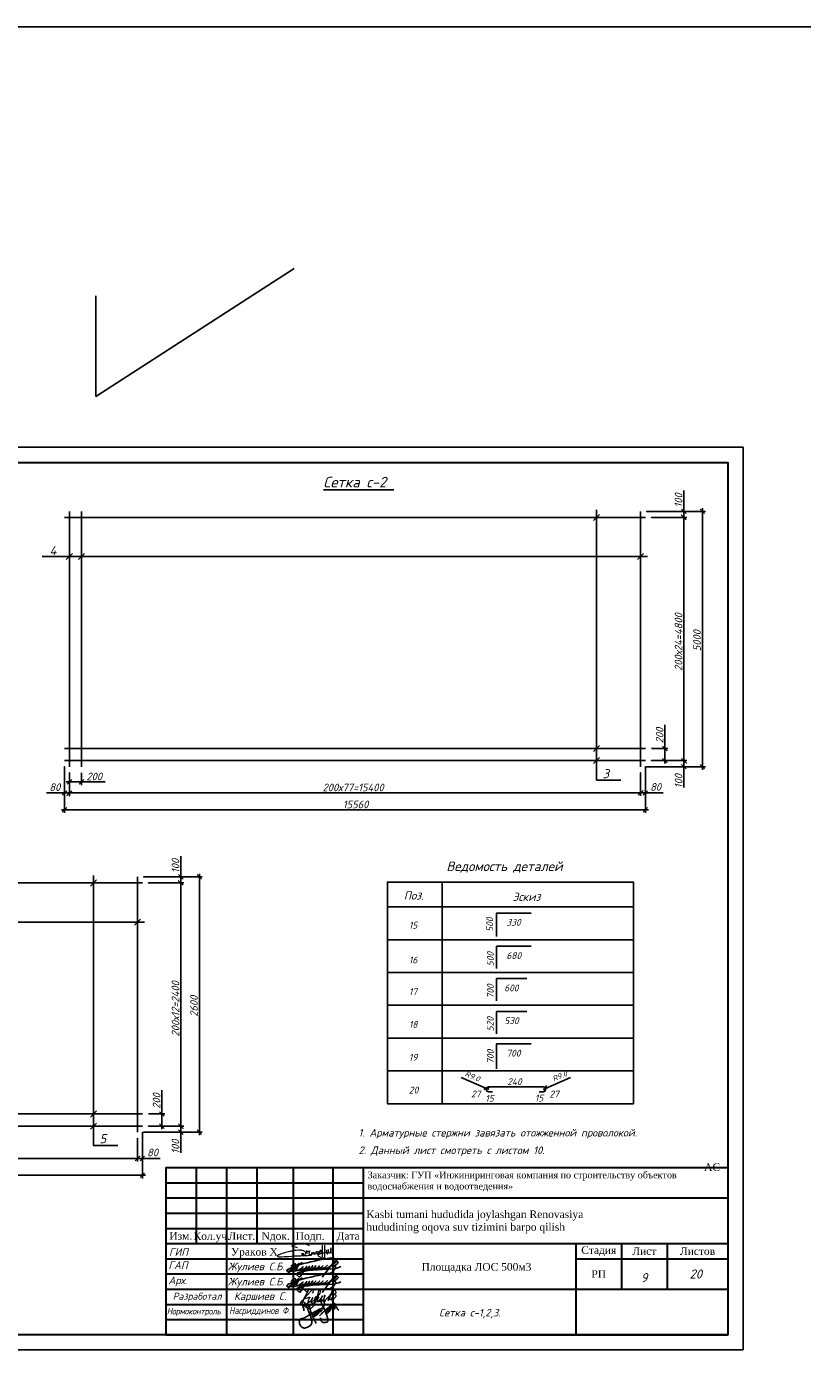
# Model space of a CAD drawing. Extents: x -119078 to 1619993, y 264752 to 340742.
# Tile 110 of 220: x 632964 to 658481, y 296460 to 340742. Entities that reach past the tile are written whole.
import ezdxf
from ezdxf.enums import TextEntityAlignment as Align

# ---------------------------------------------------------------- set-up
doc = ezdxf.new("R2010")
doc.units = 0
doc.header["$MEASUREMENT"] = 0
doc.linetypes.add('CONTI', pattern=[0])
doc.layers.get('0').update_dxf_attribs({"color": 250, "linetype": 'CONTI'})
for name, color, linetype in [('BC-Form$1$SHEET-TEXT', 7, 'Continuous'), ('PDF _Геометрия', 250, 'Continuous'), ('PDF _Текст', 7, 'Continuous'), ('SHTAMP', 250, 'Continuous'), ('Ярлык', 1, 'Continuous')]:
    doc.layers.add(name, color=color, linetype=linetype)
doc.layers.add('Графа', color=7, linetype='Continuous', lineweight=30)
doc.layers.add('НАДПИСИ', color=7, linetype='Continuous', lineweight=13)
doc.layers.add('ПОДПИСИ', color=7, linetype='Continuous', lineweight=25, true_color=0xffffff)
doc.styles.add('ICOCPEUR', font='isocpeui.ttf')
doc.styles.add('ISO', font='times.ttf')
doc.styles.add('ISOCPEUR', font='isocpeui.ttf')
doc.styles.add('PDF ISOCPEUR Italic', font='isocpeui.ttf')
doc.styles.add('style2', font='times.ttf', dxfattribs={"height": 350})
doc.styles.add('ГОСТ 250', font='isocpeui.ttf', dxfattribs={"height": 250})
doc.styles.add('ГОСТ 300', font='isocpeui.ttf', dxfattribs={"height": 250})
doc.styles.add('ГОСТ 350', font='isocpeui.ttf', dxfattribs={"height": 350})

# ---------------------------------------------------------------- blocks, each defined once
blk = doc.blocks.new('подпис')
at = {"layer": 'ПОДПИСИ', "color": 5, "lineweight": 25}
for points in [[(11455381, 532519), (11455520, 532605, 0.17903), (11455562, 532678, 0.263953), (11455546, 532731, 0.190204), (11455439, 532772, 0.042436), (11455181, 532752, 0.013899), (11454174, 532517), (11454115, 532493), (11453882, 532380, 0.221782), (11453847, 532334, 0.270492), (11453872, 532305), (11455179, 532410)], [(11453991, 532491, -0.163413), (11454129, 532576, -0.667806), (11454158, 532540, -0.079434), (11453917, 532276, -0.866542), (11453898, 532297), (11453923, 532319), (11454158, 532478), (11454199, 532507), (11454264, 532591), (11454072, 532309)], [(11454383, 532593, 0.619534), (11454360, 532609), (11454273, 532534, 0.114252), (11454185, 532395, 0.215538), (11454192, 532353, 0.240273), (11454245, 532349, 0.08858), (11454403, 532470), (11454351, 532410), (11454342, 532400, 0.539095), (11454362, 532374, 0.111916), (11454481, 532411), (11454538, 532484), (11454481, 532411), (11454317, 532146, -0.358423), (11454264, 532125), (11454185, 532207, -0.402126), (11454221, 532260, -0.058846), (11454732, 532356), (11455438, 532399, 0.09128), (11455712, 532476)], [(11454538, 532484), (11454488, 532398, 0.645288), (11454510, 532376, 0.12897), (11454636, 532493), (11454594, 532430), (11454582, 532414, 0.693858), (11454605, 532387, 0.10028), (11454701, 532446), (11454746, 532507), (11454701, 532446), (11454684, 532424, 0.631808), (11454708, 532389, 0.142677), (11454805, 532452), (11454848, 532505), (11454805, 532452, 0.201941), (11454797, 532429, 0.536095), (11454830, 532405, 0.097167), (11454944, 532462), (11454981, 532503), (11454944, 532462, 0.197087), (11454932, 532431, 0.488157), (11454970, 532409, 0.093089), (11455064, 532466), (11455099, 532503), (11455064, 532466, 0.226804), (11455048, 532431, 0.355416), (11455073, 532410, 0.127937), (11455201, 532468), (11455246, 532517), (11455201, 532468, 0.196233), (11455177, 532420, 0.529409), (11455206, 532400, 0.061232), (11455381, 532519), (11455512, 532676), (11455381, 532519), (11455075, 532109)], [(11455512, 532676, -0.143099), (11455604, 532656, -0.470936), (11455617, 532604, -0.126724), (11455422, 532482), (11455497, 532497, -0.517832), (11455533, 532462, -0.176475), (11455420, 532289, -0.173079), (11455271, 532233, -0.163306), (11455188, 532261)]]:
    blk.add_lwpolyline(points, format="xyb", dxfattribs=at)
blk.add_lwpolyline([(11454115, 532493), (11454174, 532517)], dxfattribs=at)
blk = doc.blocks.new('A$C6E532752')
at = {"color": 5, "lineweight": 25}
for points in [[(2046, 1804), (2070, 1872), (2101, 1944), (2114, 2003), (2114, 2056), (2099, 2124), (2074, 2222), (2014, 2300), (1903, 2360), (1855, 2376), (1801, 2377), (1790, 2368), (1792, 2336), (1800, 2288), (1808, 2236), (1818, 2191), (1846, 2131), (1865, 2061), (1890, 2014), (1957, 1858), (2009, 1770), (2053, 1685), (2113, 1541), (2153, 1434), (2222, 1250), (2279, 1118), (2326, 993), (2364, 847), (2392, 705), (2399, 624), (2394, 571), (2362, 528), (2328, 505), (2294, 490), (2254, 483), (2188, 477), (2145, 466), (2062, 466), (2017, 466), (1987, 466), (1945, 488), (1913, 509), (1883, 532), (1855, 575), (1823, 639), (1802, 682), (1783, 739), (1781, 758), (1779, 801), (1777, 848)], [(2743, 2429), (2709, 2488), (2682, 2516), (2685, 2488), (2725, 2429), (2737, 2401), (2759, 2329), (2784, 2236), (2802, 2186), (2816, 2124), (2836, 2048), (2868, 1947), (2878, 1890), (2884, 1840), (2893, 1773), (2934, 1685), (2949, 1650), (2957, 1619), (2962, 1588), (2967, 1626), (2967, 1657), (2971, 1688), (2988, 1767), (3019, 1821), (3030, 1831), (3088, 1813), (3106, 1778), (3119, 1748), (3153, 1695), (3166, 1642), (3207, 1585), (3241, 1543), (3278, 1532), (3308, 1535)], [(385, 1433), (380, 1569), (321, 1749), (258, 1944), (210, 2040), (245, 2007), (287, 1975), (353, 1931), (399, 1918), (436, 1916), (474, 1941), (484, 1982), (467, 2067), (448, 2120), (427, 2157), (466, 2093), (506, 2007), (555, 1922), (602, 1823), (711, 1592), (749, 1491), (825, 1291), (868, 1187), (943, 996), (982, 875), (1013, 754), (1033, 630), (1049, 522), (1043, 416), (1007, 308), (929, 226), (815, 136), (704, 81), (535, 13), (402, 1), (314, 18), (227, 71), (137, 159), (35, 347), (12, 492), (8, 661), (75, 751), (214, 814), (217, 817), (216, 775), (183, 707), (202, 722), (286, 778), (362, 823), (424, 853), (563, 928), (732, 1029), (845, 1105), (994, 1192), (1118, 1257), (1274, 1345), (1396, 1407), (1523, 1482), (1750, 1594), (1859, 1632), (1962, 1660), (1991, 1660), (2000, 1660), (1991, 1645), (1977, 1626), (1958, 1608)], [(795, 1930), (766, 1944), (747, 1958), (732, 1969), (756, 1919), (777, 1862), (824, 1731), (861, 1650), (907, 1552), (928, 1465), (971, 1361), (999, 1299), (1019, 1250), (1060, 1148), (1086, 1070), (1110, 993), (1161, 879), (1222, 766), (1252, 693), (1282, 624), (1325, 551), (1377, 469), (1387, 437), (1386, 415), (1369, 406), (1365, 409)], [(1178, 1041), (1184, 1073), (1176, 1087), (1166, 1109), (1171, 1134), (1175, 1159), (1177, 1187), (1170, 1192), (1155, 1194), (1138, 1181), (1125, 1161), (1120, 1142), (1127, 1112), (1138, 1084), (1155, 1052), (1190, 1015), (1234, 985), (1242, 980), (1268, 979), (1299, 1007), (1323, 1038), (1339, 1067), (1360, 1126), (1356, 1168), (1352, 1190), (1349, 1211), (1349, 1234), (1349, 1252), (1349, 1274), (1336, 1239), (1333, 1223), (1331, 1214), (1303, 1209), (1299, 1204), (1292, 1181), (1255, 1176), (1246, 1151), (1262, 1110), (1275, 1085), (1290, 1052), (1311, 1034), (1336, 1025), (1363, 1024), (1376, 1037), (1388, 1050), (1400, 1068), (1415, 1091), (1432, 1156), (1432, 1174), (1430, 1222), (1431, 1266), (1434, 1282), (1437, 1297), (1451, 1312), (1473, 1314), (1479, 1329), (1484, 1345), (1526, 1340), (1527, 1344), (1546, 1371), (1546, 1380), (1542, 1322), (1532, 1234), (1508, 1194), (1491, 1173), (1470, 1154), (1447, 1141), (1418, 1134), (1396, 1131), (1373, 1136), (1360, 1149)], [(1432, 1173), (1448, 1157), (1470, 1132), (1480, 1125), (1492, 1119), (1505, 1118), (1514, 1125), (1521, 1131), (1537, 1145), (1550, 1156), (1574, 1181), (1594, 1207), (1603, 1226), (1607, 1239), (1610, 1253), (1618, 1282), (1623, 1317), (1626, 1344), (1633, 1391), (1631, 1422), (1631, 1443), (1618, 1419), (1610, 1399), (1600, 1381), (1603, 1340), (1618, 1317), (1635, 1297), (1651, 1291), (1665, 1290), (1718, 1369), (1719, 1381), (1720, 1403), (1732, 1431), (1741, 1451), (1744, 1471), (1745, 1490), (1738, 1508), (1729, 1509), (1728, 1503), (1719, 1486), (1713, 1471), (1705, 1444), (1705, 1428), (1716, 1413), (1732, 1404), (1746, 1399), (1763, 1396), (1785, 1399), (1799, 1408), (1822, 1417), (1835, 1426), (1857, 1435), (1869, 1444), (1878, 1455), (1881, 1471), (1881, 1481), (1878, 1494), (1875, 1503)], [(1530, 1229), (1542, 1212), (1557, 1204), (1585, 1194), (1591, 1202), (1609, 1200), (1619, 1205), (1645, 1223), (1669, 1249), (1676, 1260), (1685, 1281), (1698, 1313), (1704, 1324), (1704, 1324)], [(1707, 1036), (1747, 1085), (1819, 1144), (1891, 1238), (1979, 1313), (2059, 1391), (2165, 1488), (2229, 1542), (2393, 1677), (2462, 1724), (2559, 1807), (2641, 1860), (2722, 1913), (2859, 2009), (2948, 2051), (2989, 2062), (2996, 2055)], [(2279, 1502), (2265, 1461), (2269, 1420), (2262, 1364), (2265, 1307), (2279, 1265), (2318, 1252), (2345, 1254), (2408, 1314), (2444, 1368), (2453, 1397), (2475, 1468), (2472, 1514), (2466, 1559), (2461, 1588), (2461, 1627), (2469, 1644), (2486, 1658), (2454, 1623), (2450, 1578), (2446, 1520), (2451, 1481), (2483, 1457), (2515, 1454), (2551, 1457), (2569, 1493), (2574, 1512), (2589, 1561), (2590, 1562)], [(2397, 1571), (2370, 1532), (2367, 1503), (2363, 1469), (2365, 1423), (2380, 1396), (2400, 1370), (2431, 1346), (2460, 1344), (2480, 1343), (2493, 1365), (2509, 1392), (2560, 1447), (2580, 1567), (2580, 1600), (2569, 1621), (2561, 1642), (2559, 1671), (2569, 1698), (2582, 1730), (2598, 1762), (2618, 1772)], [(2574, 1491), (2603, 1515), (2618, 1528), (2634, 1555), (2641, 1569), (2660, 1604), (2700, 1636), (2712, 1646), (2728, 1666), (2742, 1685), (2773, 1745), (2779, 1787), (2782, 1808), (2782, 1823), (2775, 1790), (2778, 1776), (2794, 1755), (2801, 1749), (2815, 1746), (2842, 1749)], [(2582, 1588), (2614, 1576), (2640, 1580), (2650, 1592), (2662, 1606), (2679, 1631), (2687, 1673), (2683, 1709), (2675, 1731), (2672, 1756), (2670, 1792), (2677, 1808), (2688, 1818), (2704, 1820), (2713, 1818)]]:
    blk.add_spline(points, degree=3, dxfattribs=at)
blk = doc.blocks.new('A$C194E077B')
at = {"color": 5, "lineweight": 20}
for points in [[(42, -99), (83, -76), (96, -68), (110, -53), (122, -42), (131, -27), (137, -5), (137, 22), (125, 42), (110, 57), (100, 67), (80, 78), (58, 91), (13, 103), (-19, 112), (-87, 112), (-127, 112), (-231, 105), (-249, 100), (-271, 100), (-317, 88), (-348, 80), (-409, 70), (-436, 66), (-497, 49), (-543, 37), (-617, 24), (-665, 5), (-728, -12), (-787, -37), (-841, -58), (-859, -64), (-880, -77), (-894, -91), (-904, -101), (-904, -112), (-894, -123), (-871, -130), (-840, -134), (-808, -134), (-760, -134), (-737, -134), (-654, -127), (-612, -124), (-491, -116), (-389, -109), (-287, -102), (-158, -97), (-39, -97), (85, -89), (174, -89), (222, -82), (269, -75), (318, -67), (369, -63), (369, -63)], [(-162, 200), (-240, 221), (-364, 241), (-364, 276), (-310, 307), (-248, 324), (-145, 351), (-37, 351), (76, 351), (195, 319), (266, 278)], [(0, 0), (0, -92)], [(41, 2), (41, -98)], [(203, -24), (196, 1), (191, 21), (185, 44), (185, 65), (176, 81), (169, 93), (189, 73), (200, 70), (220, 70), (242, 70), (259, 75), (272, 78), (279, 90), (279, 70), (274, 51), (262, 26), (252, 0), (252, -16), (261, -33), (282, -45), (303, -50), (329, -43), (347, -33), (361, -19), (368, -6), (371, 33), (368, -6), (372, -22), (382, -27), (392, -33), (406, -29), (418, -26), (433, -12), (438, -3), (438, 39), (438, -3), (453, -18), (464, -25), (477, -25), (504, -20), (521, -3), (528, 9), (524, 23), (522, 41), (522, 48), (526, 55), (535, 63), (549, 63), (569, 49), (579, 25), (585, 1), (580, -18), (565, -26), (549, -26), (531, -8), (528, 9)], [(835, 300), (835, -171), (799, -177), (729, -165), (620, -121), (593, -75), (602, -42), (665, -20), (730, 7), (798, 17), (885, 36), (885, 36), (905, 45)], [(593, 2), (615, 20), (621, 30), (635, 45), (637, 70), (635, 45), (635, 19), (646, 1), (664, -10), (680, -10), (701, 0), (705, 13), (705, 35), (699, 66), (686, 94), (680, 122)], [(682, 123), (691, 107), (705, 87), (717, 87)], [(748, 299), (746, -138)], [(898, 116), (898, 60), (906, 31), (917, -11)], [(910, 55), (903, 116)], [(952, -13), (967, 14), (978, 53), (978, 112), (973, 131)], [(962, 114), (967, 97), (978, 53), (987, 20), (1013, 5), (1032, 10), (1061, 39), (1076, 96), (1076, 123), (1074, 180)], [(1064, 182), (1056, 151), (1045, 113), (1045, 80), (1055, 46), (1070, 20), (1088, 9), (1109, 9), (1132, 31), (1138, 57), (1138, 93)]]:
    blk.add_lwpolyline(points, dxfattribs=at)
for centre, radius, start, end in [((681, 122), 1.13, 41.4, 190.5897), ((901, 116), 2.8, 15.3098, 164.5601), ((899, 54), 10.7, 301.2071, 10.1496), ((979, 116), 16.6, 111.912, 188.6151), ((1068, 178), 5.72, 18.1801, 138.9915), ((935, -4), 19.1, 202.8625, 330.9274)]:
    blk.add_arc(centre, radius, start, end, dxfattribs=at)
blk = doc.blocks.new('ПЛДПИС')
at = {"color": 0, "linetype": 'ByBlock', "lineweight": 9}
for points in [[(1768167, 34601), (1768274, 34710), (1768312, 34693), (1768357, 34634), (1768439, 34683), (1768465, 34730), (1768458, 34730), (1768452, 34716), (1768444, 34693), (1768248, 34291), (1768239, 34262), (1768224, 34236), (1768215, 34224), (1768175, 34213), (1768276, 34380), (1768300, 34412), (1768456, 34579), (1768495, 34627), (1768529, 34664), (1768567, 34702), (1768592, 34709), (1768598, 34695), (1768596, 34655), (1768563, 34579)], [(1768291, 34400), (1768434, 34437), (1768462, 34447), (1768479, 34446), (1768464, 34405), (1768450, 34379), (1768443, 34362), (1768432, 34337), (1768424, 34314), (1768403, 34251), (1768390, 34195), (1768377, 34148), (1768363, 34113), (1768320, 34171), (1768390, 34246), (1768422, 34269), (1768477, 34304), (1768517, 34328), (1768535, 34345), (1768555, 34375), (1768568, 34396), (1768582, 34424), (1768584, 34440), (1768567, 34435), (1768560, 34422), (1768555, 34411), (1768548, 34391), (1768537, 34364), (1768531, 34347), (1768524, 34324), (1768521, 34309), (1768519, 34300), (1768519, 34289), (1768544, 34292), (1768564, 34304), (1768593, 34331), (1768637, 34368), (1768668, 34404), (1768686, 34438), (1768686, 34457), (1768678, 34464), (1768654, 34428), (1768646, 34402), (1768637, 34371), (1768633, 34343), (1768632, 34323), (1768635, 34310), (1768652, 34308), (1768663, 34317), (1768696, 34351), (1768732, 34384), (1768762, 34415), (1768778, 34444), (1768780, 34462), (1768775, 34466), (1768760, 34450), (1768751, 34420), (1768740, 34380), (1768734, 34359), (1768732, 34347), (1768736, 34333), (1768748, 34323), (1768768, 34330), (1768801, 34358), (1768825, 34380), (1768869, 34428), (1768893, 34461), (1768900, 34485), (1768892, 34487), (1768873, 34465), (1768858, 34431), (1768850, 34405), (1768845, 34386), (1768845, 34357), (1768850, 34342), (1768867, 34334), (1768880, 34339), (1768915, 34364), (1768944, 34396), (1768964, 34438), (1768983, 34482), (1768980, 34511), (1768959, 34502), (1768953, 34480), (1768949, 34444), (1768944, 34409), (1768941, 34371), (1768942, 34347), (1768944, 34344), (1768954, 34339), (1768979, 34347), (1769007, 34370), (1769056, 34414), (1769101, 34463), (1769168, 34549), (1769212, 34624), (1769245, 34696), (1769263, 34731), (1769265, 34761), (1769252, 34754), (1769242, 34732), (1769241, 34724), (1769233, 34693), (1769221, 34653), (1769196, 34589), (1769166, 34514), (1769144, 34459), (1769121, 34409), (1769111, 34382), (1769099, 34350), (1769096, 34345), (1769092, 34342), (1769085, 34339), (1769087, 34355), (1769094, 34373), (1769101, 34389), (1769126, 34445), (1769163, 34518), (1769186, 34556), (1769203, 34585), (1769232, 34625), (1769258, 34661), (1769292, 34681), (1769309, 34674), (1769332, 34643), (1769333, 34586), (1769305, 34557), (1769265, 34526), (1769235, 34515), (1769217, 34514), (1769213, 34521), (1769263, 34541), (1769302, 34539), (1769332, 34526), (1769343, 34499), (1769323, 34458), (1769301, 34426), (1769267, 34400), (1769223, 34379), (1769168, 34371), (1769130, 34373), (1769121, 34381), (1769121, 34411)], [(1768636, 34367), (1768797, 34545), (1768832, 34624), (1768811, 34686), (1768788, 34673), (1768773, 34647), (1768752, 34588), (1768723, 34494), (1768702, 34421), (1768681, 34356), (1768651, 34269), (1768487, 34082), (1768486, 34142), (1768627, 34279), (1768815, 34318), (1769007, 34332)]]:
    blk.add_spline(points, degree=3, dxfattribs=at)
blk = doc.blocks.new('A$Cbab827f9')
at = {"layer": 'Графа'}
for p, q in [((-18500, 5500), (0, 5500)), ((-18500, 5500), (0, 5500)), ((-18500, 5500), (-18500, 0)), ((-17500, 5500), (-17500, 3000)), ((-16500, 5500), (-16500, 0)), ((-15500, 5500), (-15500, 3000)), ((-14314, 5500), (-14314, 0)), ((-13000, 5500), (-13000, 0)), ((-12000, 5500), (-12000, 0)), ((0, 5500), (0, 0)), ((0, 5500), (0, 0)), ((-18500, 5000), (-12000, 5000)), ((-18500, 4500), (-12000, 4500)), ((-12000, 4500), (0, 4500)), ((-18500, 4000), (-12000, 4000)), ((-18500, 3500), (-12000, 3500)), ((-18500, 3000), (0, 3000)), ((-5000, 3000), (-5000, 0)), ((-3500, 3000), (-3500, 1500)), ((-2000, 3000), (-2000, 1500)), ((-18500, 2500), (-12000, 2500)), ((-5000, 2500), (0, 2500)), ((-18500, 2000), (-12000, 2000)), ((-18500, 1500), (-12000, 1500)), ((-12000, 1500), (0, 1500)), ((-18500, 1000), (-12000, 1000)), ((-18500, 500), (-12000, 500)), ((-18500, 0), (0, 0)), ((-18500, 0), (0, 0))]:
    blk.add_line(p, q, dxfattribs=at)
at = {"color": 7, "lineweight": 30, "xscale": 0.8941363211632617, "yscale": 0.8941363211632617, "zscale": 0.8941363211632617}
blk.add_blockref('A$C194E077B', (-14020, 2684), dxfattribs=at)
at = {"color": 1, "lineweight": 15, "xscale": 0.9504, "yscale": 0.9504, "zscale": 0.9504}
for p in [(-10900254, -503824), (-10900254, -504324)]:
    blk.add_blockref('подпис', p, dxfattribs=at)
at = {"color": 5, "linetype": 'ByBlock', "lineweight": 9}
blk.add_blockref('ПЛДПИС', (-1782243, -33214), dxfattribs=at)
at = {"color": 2, "lineweight": 40, "xscale": 0.3934101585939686, "yscale": 0.3934101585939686, "zscale": 0.3934101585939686}
blk.add_blockref('A$C6E532752', (-14109, 221), dxfattribs=at)
at = {"style": 'ISOCPEUR'}
for s, p in [('ГAП            ', (-18415, 2164)), ('Арх.  ', (-18415, 1664))]:
    blk.add_text(s, height=250, dxfattribs=at).set_placement(p)
at = {"color": 7, "linetype": 'ByBlock', "lineweight": 25, "style": 'ГОСТ 300'}
blk.add_text('20', height=300, dxfattribs=at).set_placement((-1261, 1850, 0))
at = {"color": 18, "lineweight": 30, "true_color": 0x000000, "insert": (-780, 5640), "char_height": 300, "attachment_point": 1, "style": 'ISO'}
blk.add_mtext_dynamic_manual_height_columns('\\pi14405.478;{\\C256; \\H0.83333x;\\C7;АС}', width=5530.42, gutter_width=2000, heights=[0], dxfattribs=at)
at = {"insert": (-18397, 2846, 0), "char_height": 250, "attachment_point": 1, "style": 'ISOCPEUR'}
blk.add_mtext_dynamic_manual_height_columns('ГИП', width=1128.03, gutter_width=1500, heights=[0], dxfattribs=at)
at = {"color": 7, "lineweight": 20, "insert": (-16356, 2857), "char_height": 250, "attachment_point": 1, "style": 'ISO'}
blk.add_mtext_dynamic_manual_height_columns('Ураков Х', width=2171.11, gutter_width=1500, heights=[0], dxfattribs=at)
at = {"attachment_point": 1}
for s, insert, char_height, width, style in [('\\pxi7.19849;Площадка ЛОС 500м3', (-11883, 2361), 250, 5930.2, 'ISO'), ('{\\W0.95;\\T0.95;Нормоконтроль}', (-18469, 881), 210, 1971.75, 'ISOCPEUR')]:
    blk.add_mtext(s, dxfattribs=dict(at, insert=insert, char_height=char_height, width=width, style=style))
at = {"color": 3, "lineweight": 30, "insert": (-16415, 911), "char_height": 230, "width": 2499.02, "attachment_point": 1, "style": 'PDF ISOCPEUR Italic'}
blk.add_mtext('\\pt500;{\\W0.8;\\C7;Насриддинов Ф.}', dxfattribs=at)
at = {"layer": 'BC-Form$1$SHEET-TEXT', "width": 12000, "attachment_point": 5, "style": 'ГОСТ 350'}
for s, insert, char_height in [('Разработал', (-17469, 1237), 230), ('Каршиев С.', (-15395, 1237), 250)]:
    blk.add_mtext(s, dxfattribs=dict(at, insert=insert, char_height=char_height))
at = {"layer": 'SHTAMP', "style": 'ГОСТ 250'}
for p in [(-16456, 2123), (-16456, 1623)]:
    blk.add_text('Жулиев С.Б. ', height=250, dxfattribs=at).set_placement(p)
at = {"layer": 'SHTAMP', "attachment_point": 4, "style": 'style2'}
for s, insert, char_height, width in [('\\pxi0.02539,ql;Заказчик: ГУП «Инжиниринговая компания по строительству объектов водоснабжения и водоотведения» ', (-11864, 5041), 220, 10364.55), ('{\\H1.00436x;\\C7;Kasbi tumani hududida joylashgan Renovasiya \\Phududining oqova suv tizimini barpo\\C256; qilish}', (-11901, 3715), 250, 11834.1)]:
    blk.add_mtext(s, dxfattribs=dict(at, insert=insert, char_height=char_height, width=width))
at = {"layer": 'НАДПИСИ', "linetype": 'Continuous', "ltscale": 1000, "style": 'ISO'}
for s, p in [('Изм.', (-18009, 3255)), ('Кол.уч.', (-16988, 3248)), ('Лист.', (-16000, 3250)), ('Nдок.', (-14885, 3250)), ('Подп.', (-13750, 3250)), ('Дата', (-12500, 3250))]:
    blk.add_text(s, height=250, dxfattribs=at).set_placement(p, align=Align.MIDDLE_CENTER)
at = {"layer": 'НАДПИСИ', "linetype": 'Continuous', "ltscale": 1000, "char_height": 250, "attachment_point": 5, "style": 'ISO'}
for s, insert, width in [('Стадия', (-4250, 2750), 1400), ('Лист', (-2750, 2750), 1400), ('Листов', (-1000, 2750), 1900), ('РП', (-4250, 2000), 12000)]:
    blk.add_mtext(s, dxfattribs=dict(at, insert=insert, width=width))

msp = doc.modelspace()

# ---------------------------------------------------------------- linework, layer by layer
at = {"color": 3}
for p, q in [((635233.131, 328582.613), (641761.758, 332791.002)), ((635233.131, 331891.499), (635233.131, 328582.613))]:
    msp.add_line(p, q, dxfattribs=at)
msp.add_lwpolyline([(919564.339, 264752.208), (-119077.586, 264752.208), (-119077.586, 340741.932), (919564.339, 340741.932)], close=True, dxfattribs=at)
at = {"layer": 'PDF _Геометрия', "lineweight": -3}
msp.add_lwpolyline([(656537.133, 297220.374), (656537.133, 326913.75), (614541.369, 326913.75), (614541.369, 297220.374)], close=True, dxfattribs=at)
at = {"layer": 'PDF _Геометрия', "lineweight": 30}
msp.add_lwpolyline([(616539.554, 326414.204), (656037.587, 326414.204), (656037.587, 297719.92), (616539.554, 297719.92)], close=True, dxfattribs=at)
at = {"layer": 'PDF _Геометрия', "color": 7, "lineweight": -3}
for points in [[(642722.709, 325512.176), (644560.024, 325512.176), (645046.87, 325512.176)], [(634200.787, 324606.219), (653323.253, 324606.219)], [(634361.657, 316406.038), (634361.657, 324805.191)], [(634763.835, 316406.038), (634763.835, 324805.191)], [(651811.913, 324707.82), (651612.941, 324504.615)], [(651714.544, 324851.758), (651714.544, 315965.759), (652514.665, 315965.759)], [(653162.382, 324805.191), (653162.382, 316406.038)], [(633468.401, 323319.251), (653390.988, 323319.251)], [(634463.26, 323420.854), (634260.055, 323221.882)], [(634861.204, 323420.854), (634662.232, 323221.882)], [(653263.985, 323420.854), (653060.779, 323221.882)], [(651811.913, 317108.789), (651612.941, 316905.583)], [(653323.253, 317007.187), (634200.787, 317007.187)], [(651811.913, 316706.612), (651612.941, 316507.64)], [(653323.253, 316609.243), (634200.787, 316609.243)], [(635253.607, 312683.403), (635054.635, 312480.197)], [(635156.237, 312827.34), (635156.237, 303941.341), (635956.358, 303941.341)], [(636604.076, 312780.773), (636604.076, 304381.62)], [(617642.48, 312581.801), (636764.946, 312581.801)], [(646630.874, 305318.952), (646630.874, 312608.942)], [(644831.66, 311796.121), (652930.238, 311796.121)], [(636705.678, 311396.436), (636502.473, 311197.464)], [(648421.621, 310818.195), (648421.621, 311592.916), (649564.651, 311592.916)], [(616910.094, 311294.833), (636832.681, 311294.833)], [(644831.66, 310716.593), (652930.238, 310716.593)], [(648421.621, 309764.068), (648421.621, 310500.687), (649564.651, 310500.687)], [(644831.66, 309637.065), (652930.238, 309637.065)], [(648421.621, 308705.707), (648421.621, 309438.093), (649420.713, 309438.093)], [(644831.66, 308557.536), (652930.238, 308557.536)], [(648421.621, 307621.945), (648421.621, 308358.565), (649420.713, 308358.565)], [(644831.66, 307478.008), (652930.238, 307478.008)], [(648421.621, 306466.215), (648421.621, 307291.737), (649564.651, 307291.737)], [(644831.66, 306398.48), (652930.238, 306398.48)], [(648163.381, 305873.533), (649962.594, 305873.533)], [(636764.946, 304982.769), (617642.48, 304982.769)], [(635253.607, 305084.371), (635054.635, 304881.166)], [(635253.607, 304682.194), (635054.635, 304483.222)], [(636764.946, 304584.825), (617642.48, 304584.825)]]:
    msp.add_lwpolyline(points, dxfattribs=at)
at = {"layer": 'PDF _Геометрия', "color": 251, "lineweight": -3, "true_color": 0x535353}
for points in [[(654589.053, 324504.616), (654589.053, 324805.191), (654589.053, 325491.009)], [(655296.038, 324805.191), (653361.354, 324805.191), (654690.655, 324805.191)], [(654665.255, 324733.222), (654512.851, 324881.393)], [(654589.053, 324707.821), (654589.053, 316507.64)], [(655270.637, 324733.222), (655122.467, 324881.393)], [(655198.669, 324906.793), (655198.669, 316308.669)], [(653966.737, 316507.64), (653966.737, 317007.187), (653966.737, 317786.141)], [(654038.705, 316930.985), (653890.535, 317083.389)], [(653522.225, 317007.187), (654064.106, 317007.187)], [(653890.535, 316681.212), (654038.705, 316533.041)], [(654589.053, 316706.612), (654589.053, 316406.038), (654589.053, 315724.453)], [(634200.787, 314890.465), (634200.787, 316406.038), (634200.787, 315445.046)], [(634361.657, 315804.889), (634361.657, 316207.066), (634361.657, 315445.046), (634361.657, 316207.066)], [(634763.835, 316207.066), (634763.835, 315804.889)], [(653323.253, 314890.465), (653323.253, 316406.038), (653323.253, 315445.046)], [(655296.038, 316406.038), (653361.354, 316406.038), (654690.655, 316406.038)], [(653522.225, 316609.243), (654064.106, 316609.243)], [(654512.851, 316482.24), (654665.255, 316334.069)], [(655122.467, 316482.24), (655270.637, 316334.069)], [(634260.055, 315906.491), (634763.835, 315906.491), (635542.788, 315906.491)], [(634437.859, 315982.693), (634285.455, 315830.289)], [(634687.633, 315830.289), (634835.803, 315982.693)], [(634463.26, 315542.415), (634200.787, 315542.415), (633612.338, 315542.415)], [(634276.988, 315618.617), (634128.818, 315470.447)], [(634260.055, 315542.415), (653263.985, 315542.415)], [(653060.78, 315542.415), (653323.253, 315542.415), (653911.702, 315542.415)], [(653247.051, 315470.447), (653395.222, 315618.617)], [(634103.417, 314992.068), (653420.622, 314992.068)], [(634276.988, 315064.036), (634128.818, 314915.866)], [(653247.051, 314915.866), (653395.222, 315064.036)], [(638030.746, 312480.198), (638030.746, 312780.773), (638030.746, 313466.591)], [(638737.731, 312780.773), (636803.047, 312780.773), (638132.349, 312780.773)], [(638106.948, 312708.804), (637954.544, 312856.975)], [(638030.746, 312683.404), (638030.746, 304483.223)], [(638712.331, 312708.804), (638564.16, 312856.975)], [(638640.362, 312882.375), (638640.362, 304284.251)], [(637408.43, 304483.223), (637408.43, 304982.769), (637408.43, 305761.723)], [(636963.918, 304982.769), (637505.799, 304982.769)], [(637480.398, 304906.567), (637332.228, 305058.971)], [(637332.228, 304656.794), (637480.398, 304508.623)], [(638030.746, 304682.194), (638030.746, 304381.62), (638030.746, 303700.035)], [(636764.946, 302866.047), (636764.946, 304381.62), (636764.946, 303420.628)], [(638737.731, 304381.62), (636803.047, 304381.62), (638132.349, 304381.62)], [(636963.918, 304584.825), (637505.799, 304584.825)], [(637954.544, 304457.822), (638106.948, 304309.651)], [(638564.16, 304457.822), (638712.331, 304309.651)], [(617701.748, 303517.997), (636705.678, 303517.997)], [(636502.473, 303517.997), (636764.946, 303517.997), (637353.395, 303517.997)], [(636688.744, 303446.029), (636836.915, 303594.199)], [(617545.111, 302967.65), (636862.316, 302967.65)], [(636688.744, 302891.448), (636836.915, 303039.618)]]:
    msp.add_lwpolyline(points, dxfattribs=at)
for points in [[(654690.655, 324606.219), (653522.225, 324606.219)], [(654665.255, 324530.017), (654512.851, 324682.421)], [(654512.851, 316681.212), (654665.255, 316533.041)], [(653162.382, 315445.046), (653162.382, 316207.066)], [(654690.655, 316609.243), (653522.225, 316609.243)], [(634437.859, 315618.617), (634285.455, 315470.447)], [(653086.18, 315470.447), (653238.584, 315618.617)], [(638106.948, 312505.599), (637954.544, 312658.003)], [(638132.349, 312581.801), (636963.918, 312581.801)], [(637954.544, 304656.794), (638106.948, 304508.623)], [(638132.349, 304584.825), (636963.918, 304584.825)], [(636604.076, 303420.628), (636604.076, 304182.648)], [(636527.874, 303446.029), (636680.278, 303594.199)]]:
    msp.add_lwpolyline(points, close=True, dxfattribs=at)
at = {"layer": 'PDF _Геометрия', "color": 7, "lineweight": -3}
msp.add_lwpolyline([(652930.238, 305318.952), (644831.66, 305318.952), (644831.66, 312608.942), (652930.238, 312608.942)], close=True, dxfattribs=at)
at = {"layer": 'PDF _Геометрия', "color": 3, "lineweight": -3}
for points in [[(647261.657, 306186.808), (648091.412, 305826.965), (648167.614, 305793.098)], [(650860.084, 306186.808), (650030.329, 305826.965), (649954.127, 305793.098)], [(648002.51, 305788.864), (648180.314, 305860.833)], [(650064.197, 305915.867), (649996.462, 305738.063)]]:
    msp.add_lwpolyline(points, dxfattribs=at)
at = {"layer": 'PDF _Геометрия', "color": 7, "lineweight": -3}
for points in [[(648294.617, 305712.662), (648163.381, 305712.662, -0.963650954), (648162.442, 305877.71)], [(649962.388, 305877.536, -0.928165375), (649962.594, 305712.662), (649827.124, 305712.662)]]:
    msp.add_lwpolyline(points, format="xyb", dxfattribs=at)

# ---------------------------------------------------------------- block references
at = {"color": 1, "lineweight": 30}
msp.add_blockref('A$Cbab827f9', (656037.587, 297719.92), dxfattribs=at)

# ---------------------------------------------------------------- texts
at = {"linetype": 'Continuous', "lineweight": 25, "ltscale": 15, "insert": (12863.76, 311222.017), "char_height": 250, "width": 17877.44941, "attachment_point": 1, "style": 'ICOCPEUR'}
msp.add_mtext('\\pi4862.31;{\\H1.16667x;\\LАнтисейсмические мероприятия\\P\\pi0;\\H0.71428x;\\l       Для обеспечения сейсмостойкости несущих конструкций и фундаментов соблюдены все условия КМК 2.01.03-19 «Строительство в сейсмических районах».\\P\\pi5355.138;\\H1.4x;\\LАнтикоррозионная защита\\l\\P\\pi0;\\H0.71428x;       Защита конструкций от коррозии должна производиться в соответствии КМК 2.03.11-96 "Защита строительных конструкций от коррозии" ГОСТ 9.402-2004 «Покрытия лакокрасочные. Подготовка (металлических поверхностей перед окрашиванием». Антикоррозионное покрытие должно обеспечивать защиту конструкций. \\P       \\A1;Все несущие металлоконструкции грунтовать и\\A0; окрасить эмалью ПФ-115 (ГОСТ6465-76) за 2 раза по грунтовке ГФ-021 (ГОСТ 25129-82)\\A1;.\\P      Для железобетонных конструкций использовать бетон \\A0;на портландцементе по ГОСТ 10178-85*,\\A1; водонепроницаемости W\\A0;4\\A1; и морозостойкостью F100\\A0;.\\A1;\\P\\A0;       \\A1;Все \\A0;поверхности бетонных и ж.б конструкций, соприкасающиеся с грунтом обмазать \\A1;\\C256;горячим битумом за 2 раза\\A0;\\C0; по ГОСТ 28379-89.}\\P\\pi5566.64787;{\\H1.16666x;\\LАнтипросадочные мероприятия\\A1;\\l\\P\\pi0;\\H0.71428x;        В соответствии с требованиями КМК 2.02.01-98 приняты противопросадочные мероприятия для первого типа грунтовых условий. Для устранения просадочных свойств грунтов I типа предусмотрено уплотнение тяжелыми трамбовками грунтов в основании котлованов и устройство подготовки из бетона класса В7,5. Насыпные грунты и строительный мусор толщиной до 1,5м удалить и заменить засыпкой из ГПС до бетонной подготовки.}', dxfattribs=at)
at = {"layer": 'PDF _Текст', "lineweight": 30, "attachment_point": 7, "style": 'PDF ISOCPEUR Italic'}
for s, insert, char_height in [('Сетка с-2', (642722.709, 325593.648), 349.9713), ('4', (633708.407, 323367.845), 299.975), ('3', (651913.516, 316027.654), 299.975), ('Ведомость деталей', (646770.577, 312923.139), 314.97442), ('Поз.', (645369.308, 312035.194), 269.9773), ('Эскиз', (648950.801, 311992.859), 269.9773), ('15', (645538.645, 311079.514), 224.9802), ('330', (648747.596, 311176.883), 224.9802), ('16', (645538.645, 309936.484), 224.9802), ('680', (648747.596, 310080.421), 224.9802), ('17', (645538.645, 308895.057), 224.9802), ('600', (648675.627, 309017.827), 224.9802), ('530', (648675.627, 307938.298), 224.9802), ('18', (645538.645, 307815.529), 224.9802), ('19', (645538.645, 306736), 224.9802), ('700', (648747.596, 306871.471), 224.9802), ('240', (648772.996, 305932.519), 224.9802), ('20', (645538.645, 305656.472), 224.9802), ('27', (647583.399, 305529.469), 224.9802), ('15', (648053.311, 305384.312), 224.9802), ('15', (649683.187, 305392.779), 224.9802), ('27', (650161.566, 305525.235), 224.9802), ('5', (635355.209, 304020.961), 299.975), ('1. Арматурные стержни завязать отожженной проволокой.', (643879.135, 304173.227), 249.97949), ('2. Данный лист смотреть с листом 10.', (643879.135, 303597.478), 249.97949), ('9', (653171.545, 299449.858), 299.975), ('Сетка с-1,2,3.', (646533.505, 298263.339), 249.97949)]:
    msp.add_mtext(s, dxfattribs=dict(at, insert=insert, char_height=char_height))
at = {"layer": 'PDF _Текст', "color": 251, "lineweight": 30, "true_color": 0x535353, "attachment_point": 7, "rotation": 90, "style": 'PDF ISOCPEUR Italic'}
for s, insert, char_height in [('100', (654538.251, 324932.194), 249.9795), ('200х24=4800', (654538.251, 319555.72), 249.97949), ('5000', (655147.867, 320203.437), 249.9795), ('200', (653915.935, 317176.525), 249.9795), ('100', (654538.251, 315699.053), 249.9795), ('100', (637979.945, 312907.776), 249.9795), ('200х12=2400', (637979.945, 307531.302), 249.97949), ('2600', (638589.561, 308179.019), 249.9795), ('200', (637357.629, 305152.107), 249.9795), ('100', (637979.945, 303674.635), 249.9795)]:
    msp.add_mtext(s, dxfattribs=dict(at, insert=insert, char_height=char_height))
at = {"layer": 'PDF _Текст', "color": 251, "lineweight": 30, "true_color": 0x535353, "attachment_point": 7, "style": 'PDF ISOCPEUR Italic'}
for s, insert, char_height in [('200', (634924.566, 315960.451), 249.9795), ('80', (633702.24, 315608.756), 249.9795), ('200х77=15400', (642697.309, 315598.875), 249.97949), ('80', (653479.89, 315616.857), 249.9795), ('15560', (643361.959, 315040.06), 249.9795), ('80', (636921.584, 303592.439), 249.9795)]:
    msp.add_mtext(s, dxfattribs=dict(at, insert=insert, char_height=char_height))
at = {"layer": 'PDF _Текст', "lineweight": 30, "char_height": 224.9802, "attachment_point": 7, "rotation": 90, "style": 'PDF ISOCPEUR Italic'}
for s, insert in [('500', (648311.551, 310974.833)), ('500', (648328.485, 309840.27)), ('700', (648330.314, 308781.909)), ('520', (648328.485, 307702.381)), ('700', (648330.314, 306631.319))]:
    msp.add_mtext(s, dxfattribs=dict(at, insert=insert))
at = {"layer": 'PDF _Текст', "color": 3, "lineweight": 30, "char_height": 179.9833, "attachment_point": 7, "style": 'PDF ISOCPEUR Italic'}
for insert, rotation in [((647359.026, 306241.843), 336.6049013), ((650305.503, 306042.871), 23.5988333)]:
    msp.add_mtext('R9.0', dxfattribs=dict(at, insert=insert, rotation=rotation))
at = {"layer": 'Ярлык', "color": 165, "lineweight": 50, "char_height": 253.56783, "attachment_point": 1, "style": 'ISO'}
for s, insert, width in [('\\pi5485.19957;{\\fISOCPEUR|b0|i1|c204|p34;\\H2.7606x;\\C167;\\c8277566;ООО  \\fISOCPEUR|b0|i1|c0|p34;"UNIVER  PRO STILE"\\fISOCPEUR|b1|i1|c204|p34;\\Q15;\\T1.25; \\fArial|b1|i0|c204|p34;\\H0.36224x;\\T1.15;   \\fArial|b0|i0|c204|p34;\\T1;          }', (-90957.556, 325671.286), 25625.47242), ('\\pi5485.19957;{\\fISOCPEUR|b0|i1|c204|p34;\\H2.7606x;\\C167;\\c8277566;ООО  \\fISOCPEUR|b0|i1|c0|p34;"UNIVER  PRO STILE"\\fISOCPEUR|b1|i1|c204|p34;\\Q15;\\T1.25; \\fArial|b1|i0|c204|p34;\\H0.36224x;\\T1.15;   \\fArial|b0|i0|c204|p34;\\T1;          }', (-41908.934, 325671.286), 25625.47242), ('{\\C167;\\c8277566;             \\P\\P\\pi6540.45083;\\fISOCPEUR|b0|i1|c204|p34;\\H0.98593x;Лицензия  \\fISOCPEUR|b0|i1|c0|p34;№ 072193 \\fISOCPEUR|b0|i1|c204|p34;от \\fISOCPEUR|b0|i1|c0|p34;3 \\fISOCPEUR|b0|i1|c204|p34;апреля \\fISOCPEUR|b0|i1|c0|p34;202\\fISOCPEUR|b0|i1|c204|p34;3г\\fISOCPEUR|b0|i1|c0|p34;. \\P\\pi2223.49782;\\fISOCPEUR|b0|i1|c204|p34;Министерство строительства и жилищно-коммунального хозяйства Республики Узбекистан}', (-89126.802, 324659.709), 19682.04146), ('{\\C167;\\c8277566;             \\P\\P\\pi6540.45083;\\fISOCPEUR|b0|i1|c204|p34;\\H0.98593x;Лицензия  \\fISOCPEUR|b0|i1|c0|p34;№ 072193 \\fISOCPEUR|b0|i1|c204|p34;от \\fISOCPEUR|b0|i1|c0|p34;3 \\fISOCPEUR|b0|i1|c204|p34;апреля \\fISOCPEUR|b0|i1|c0|p34;202\\fISOCPEUR|b0|i1|c204|p34;3г\\fISOCPEUR|b0|i1|c0|p34;. \\P\\pi2223.49782;\\fISOCPEUR|b0|i1|c204|p34;Министерство строительства и жилищно-коммунального хозяйства Республики Узбекистан}', (-40078.181, 324659.709), 19682.04146)]:
    msp.add_mtext(s, dxfattribs=dict(at, insert=insert, width=width))

doc.saveas('drawing.dxf')
